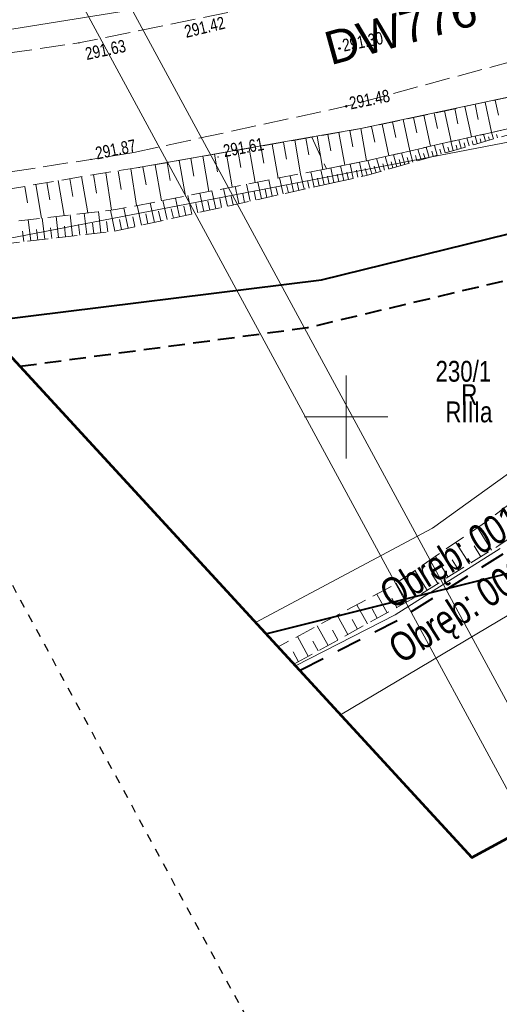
# Model space of a CAD drawing. Header units: metres. Extents: x 7437397 to 7437776, y 5556446 to 5556944.
# Tile 4 of 45: x 7437480 to 7437509, y 5556615 to 5556674. Entities that reach past the tile are written whole.
import ezdxf
from ezdxf.enums import TextEntityAlignment as Align

# ---------------------------------------------------------------- set-up
doc = ezdxf.new("R2010")
doc.units = ezdxf.units.M
doc.header["$MEASUREMENT"] = 0
for name, pattern in [('BUBZ01-500', [1.75, 1.25, -0.5]), ('EGBO02-500', [2.5, 1.5, -1]), ('KTCR02-500', [1.5, 1, -0.5]), ('KTJZ01-500', [2, 1.5, -0.5]), ('PTRW01_01-500', [1, 0.5, -0.5])]:
    doc.linetypes.add(name, pattern=pattern)
for name, color, linetype, lineweight in [('_arkusz', 7, 'Continuous', 13), ('BUBZ01', 250, 'Continuous', 5), ('BUBZ01_1', 250, 'Continuous', 5), ('BUIB02_01', 250, 'Continuous', 5), ('D_opisy', 7, 'Continuous', 13), ('EGBD03', 250, 'Continuous', 5), ('EGBK02', 250, 'Continuous', 5), ('EGBO02', 250, 'Continuous', 5), ('EGBU01', 250, 'Continuous', 5), ('KTJZ01', 250, 'Continuous', 5), ('KTOK01', 250, 'Continuous', 5), ('MPZP', 250, 'Continuous', 5), ('punkt wysokościowy sztuczny', 7, 'Continuous', 5), ('RTPW02', 250, 'Continuous', 5), ('rzedne dla projektanta', 250, 'Continuous', 5), ('SUPG_01', 250, 'Continuous', 5), ('Warstwa 1', 250, 'Continuous', 5), ('Warstwa 2', 250, 'Continuous', 5), ('Warstwa 3', 250, 'Continuous', 5)]:
    doc.layers.add(name, color=color, linetype=linetype, lineweight=lineweight)
doc.styles.get("Standard").update_dxf_attribs({"font": 'txt.shx', "width": 0.75})
doc.styles.add('Style-Arial', font='arial.ttf')
doc.linetypes.add('KTOK01-500', pattern='A,1.75,[13,dgnlstyle-rozp_2015.shx,S=0.002778,R=0,X=0,Y=0],1.75', length=3.5)
doc.linetypes.add('KTOK05_01-500', pattern='A,3.75,[13,dgnlstyle-rozp_2015.shx,S=0.002778,R=0,X=0,Y=0],3.75', length=7.5)

# ---------------------------------------------------------------- blocks, each defined once
blk = doc.blocks.new('PW02')
at = {"layer": 'punkt wysokościowy sztuczny', "linetype": 'Continuous', "lineweight": 13}
h = blk.add_hatch(color=0, dxfattribs=at)
edge = h.paths.add_edge_path()
edge.add_arc((0, 0), 0.45, 0, 360)

msp = doc.modelspace()

# ---------------------------------------------------------------- linework, layer by layer
at = {"layer": '_arkusz', "flags": 128}
for points in [[(7437515.216, 5556617.416), (7437771.128, 5556756.173), (7437674.245, 5556934.858), (7437418.332, 5556796.101), (7437515.216, 5556617.416)], [(7437515.216, 5556617.416), (7437771.128, 5556756.173), (7437674.245, 5556934.858), (7437418.332, 5556796.101), (7437515.216, 5556617.416)], [(7437516.222, 5556620.805), (7437767.739, 5556757.179), (7437673.239, 5556931.468), (7437421.721, 5556795.095), (7437516.222, 5556620.805)], [(7437516.222, 5556620.805), (7437767.739, 5556757.179), (7437673.239, 5556931.468), (7437421.721, 5556795.095), (7437516.222, 5556620.805)]]:
    msp.add_lwpolyline(points, close=True, dxfattribs=at)
at = {"layer": 'BUBZ01', "color": 7, "linetype": 'BUBZ01-500', "lineweight": 13}
msp.add_line((7437509.175, 5556642.284), (7437525.588, 5556653.243), dxfattribs=at)
at = {"layer": 'BUBZ01', "color": 7, "linetype": 'BUBZ01-500', "lineweight": 13, "flags": 128}
msp.add_lwpolyline([(7437497.945, 5556666.794), (7437498.812, 5556664.903), (7437501.01, 5556665.33), (7437511.67, 5556667.75), (7437528.66, 5556672.48), (7437527.93, 5556673.47), (7437515.37, 5556670.75), (7437510.69, 5556669.39), (7437500.89, 5556667.31), (7437497.945, 5556666.794)], close=True, dxfattribs=at)
for points in [[(7437499.202, 5556664.052), (7437501.23, 5556664.5), (7437512.5, 5556667.74), (7437528.66, 5556672.48), (7437511.67, 5556667.75), (7437501.01, 5556665.33), (7437498.812, 5556664.903)], [(7437528.72, 5556672.47), (7437531.377, 5556661.223), (7437508.495, 5556643.769)], [(7437497.945, 5556666.794), (7437487.41, 5556664.95), (7437484.77, 5556664.54), (7437476.446, 5556663.116)], [(7437498.812, 5556664.903), (7437486.17, 5556662.45), (7437476.999, 5556661.379)], [(7437477.389, 5556660.156), (7437486.06, 5556661.15), (7437499.202, 5556664.052)], [(7437508.495, 5556643.769), (7437502.758, 5556639.857), (7437495.909, 5556636.202)], [(7437496.866, 5556635.162), (7437504.425, 5556639.331), (7437509.175, 5556642.284)]]:
    msp.add_lwpolyline(points, dxfattribs=at)
at = {"layer": 'BUBZ01', "color": 7, "linetype": 'Continuous', "lineweight": 13, "flags": 128}
for points in [[(7437508.36, 5556668.9), (7437508.74, 5556667.09)], [(7437508.96, 5556669.02), (7437509.15, 5556668.12)], [(7437505.91, 5556668.38), (7437506.3, 5556666.53)], [(7437506.53, 5556668.51), (7437506.72, 5556667.59)], [(7437507.14, 5556668.64), (7437507.53, 5556666.81)], [(7437507.75, 5556668.77), (7437507.94, 5556667.86)], [(7437503.42, 5556667.85), (7437503.82, 5556665.97)], [(7437504.05, 5556667.98), (7437504.25, 5556667.05)], [(7437504.67, 5556668.11), (7437505.07, 5556666.25)], [(7437505.29, 5556668.24), (7437505.49, 5556667.32)], [(7437500.23, 5556667.19), (7437500.4, 5556666.22)], [(7437500.88, 5556667.31), (7437501.22, 5556665.38)], [(7437501.52, 5556667.44), (7437501.72, 5556666.49)], [(7437502.16, 5556667.58), (7437502.56, 5556665.68)], [(7437502.79, 5556667.71), (7437502.99, 5556666.77)], [(7437496.91, 5556666.61), (7437497.26, 5556664.6)], [(7437497.58, 5556666.73), (7437497.76, 5556665.73)], [(7437498.25, 5556666.85), (7437498.456, 5556665.681)], [(7437498.25, 5556666.85), (7437498.6, 5556664.86)], [(7437498.91, 5556666.96), (7437499.09, 5556665.98)], [(7437499.57, 5556667.08), (7437499.92, 5556665.12)], [(7437506.92, 5556666.13), (7437506.77, 5556666.64)], [(7437507.4, 5556666.27), (7437507.26, 5556666.75)], [(7437507.64, 5556666.34), (7437507.57, 5556666.57)], [(7437507.88, 5556666.41), (7437507.75, 5556666.86)], [(7437508.12, 5556666.48), (7437508.06, 5556666.7)], [(7437508.37, 5556666.55), (7437508.25, 5556666.97)], [(7437508.61, 5556666.62), (7437508.55, 5556666.82)], [(7437508.85, 5556666.69), (7437508.74, 5556667.08)], [(7437509.09, 5556666.76), (7437509.04, 5556666.95)], [(7437493.49, 5556666.01), (7437493.67, 5556664.98)], [(7437494.18, 5556666.14), (7437494.54, 5556664.07)], [(7437494.87, 5556666.26), (7437495.05, 5556665.23)], [(7437495.55, 5556666.38), (7437495.91, 5556664.34)], [(7437496.23, 5556666.49), (7437496.41, 5556665.48)], [(7437504.01, 5556665.3), (7437503.82, 5556665.97)], [(7437504.5, 5556665.44), (7437504.31, 5556666.08)], [(7437504.98, 5556665.58), (7437504.8, 5556666.19)], [(7437505.22, 5556665.65), (7437505.14, 5556665.95)], [(7437505.46, 5556665.72), (7437505.3, 5556666.3)], [(7437505.71, 5556665.79), (7437505.62, 5556666.07)], [(7437505.95, 5556665.86), (7437505.79, 5556666.41)], [(7437506.19, 5556665.93), (7437506.11, 5556666.2)], [(7437506.43, 5556666), (7437506.28, 5556666.53)], [(7437506.67, 5556666.06), (7437506.6, 5556666.32)], [(7437507.16, 5556666.2), (7437507.09, 5556666.45)], [(7437489.96, 5556665.4), (7437490.34, 5556663.26)], [(7437490.68, 5556665.52), (7437490.86, 5556664.46)], [(7437491.39, 5556665.65), (7437491.76, 5556663.53)], [(7437492.09, 5556665.77), (7437492.28, 5556664.72)], [(7437492.79, 5556665.89), (7437493.16, 5556663.81)], [(7437501.54, 5556664.59), (7437501.3, 5556665.4)], [(7437502.06, 5556664.74), (7437501.83, 5556665.52)], [(7437502.56, 5556664.88), (7437502.34, 5556665.63)], [(7437503.04, 5556665.02), (7437502.84, 5556665.74)], [(7437503.29, 5556665.09), (7437503.18, 5556665.45)], [(7437503.53, 5556665.16), (7437503.33, 5556665.86)], [(7437503.77, 5556665.23), (7437503.67, 5556665.57)], [(7437504.25, 5556665.37), (7437504.16, 5556665.7)], [(7437504.74, 5556665.51), (7437504.65, 5556665.82)], [(7437486.31, 5556664.78), (7437486.48, 5556663.66)], [(7437487.06, 5556664.89), (7437487.4, 5556662.69)], [(7437487.79, 5556665.02), (7437487.98, 5556663.93)], [(7437488.52, 5556665.14), (7437488.9, 5556662.98)], [(7437489.24, 5556665.27), (7437489.43, 5556664.2)], [(7437498.68, 5556663.94), (7437498.48, 5556664.84)], [(7437499.27, 5556664.07), (7437499.08, 5556664.96)], [(7437499.86, 5556664.2), (7437499.66, 5556665.07)], [(7437500.43, 5556664.32), (7437500.24, 5556665.18)], [(7437500.71, 5556664.39), (7437500.62, 5556664.81)], [(7437500.99, 5556664.45), (7437500.8, 5556665.29)], [(7437501.27, 5556664.51), (7437501.15, 5556664.92)], [(7437501.8, 5556664.66), (7437501.68, 5556665.06)], [(7437502.31, 5556664.81), (7437502.2, 5556665.19)], [(7437502.8, 5556664.95), (7437502.7, 5556665.32)], [(7437482.71, 5556664.19), (7437483.07, 5556662.09)], [(7437483.4, 5556664.31), (7437483.58, 5556663.24)], [(7437484.11, 5556664.43), (7437484.48, 5556662.25)], [(7437484.83, 5556664.55), (7437485, 5556663.44)], [(7437485.57, 5556664.66), (7437485.91, 5556662.42)], [(7437495.56, 5556663.25), (7437495.35, 5556664.23)], [(7437496.21, 5556663.39), (7437496, 5556664.36)], [(7437496.84, 5556663.53), (7437496.63, 5556664.48)], [(7437497.47, 5556663.67), (7437497.26, 5556664.6)], [(7437497.77, 5556663.74), (7437497.67, 5556664.2)], [(7437498.08, 5556663.8), (7437497.88, 5556664.72)], [(7437498.38, 5556663.87), (7437498.28, 5556664.33)], [(7437498.98, 5556664), (7437498.88, 5556664.45)], [(7437499.57, 5556664.13), (7437499.47, 5556664.57)], [(7437500.14, 5556664.26), (7437500.05, 5556664.69)], [(7437480.69, 5556663.84), (7437480.86, 5556662.85)], [(7437481.35, 5556663.96), (7437481.7, 5556661.93)], [(7437482.02, 5556664.07), (7437482.2, 5556663.04)], [(7437492.87, 5556662.65), (7437492.64, 5556663.71)], [(7437493.56, 5556662.81), (7437493.34, 5556663.84)], [(7437494.24, 5556662.96), (7437494.02, 5556663.97)], [(7437494.91, 5556663.1), (7437494.69, 5556664.1)], [(7437495.24, 5556663.18), (7437495.13, 5556663.67)], [(7437495.89, 5556663.32), (7437495.78, 5556663.81)], [(7437496.53, 5556663.46), (7437496.42, 5556663.94)], [(7437497.16, 5556663.6), (7437497.05, 5556664.07)], [(7437489.24, 5556661.85), (7437488.99, 5556663)], [(7437489.99, 5556662.02), (7437489.74, 5556663.14)], [(7437490.73, 5556662.18), (7437490.49, 5556663.29)], [(7437491.46, 5556662.34), (7437491.22, 5556663.43)], [(7437492.17, 5556662.5), (7437491.94, 5556663.57)], [(7437492.52, 5556662.58), (7437492.41, 5556663.11)], [(7437493.22, 5556662.73), (7437493.1, 5556663.25)], [(7437493.9, 5556662.88), (7437493.79, 5556663.39)], [(7437494.58, 5556663.03), (7437494.47, 5556663.53)], [(7437486.11, 5556661.16), (7437485.85, 5556662.41)], [(7437486.91, 5556661.34), (7437486.64, 5556662.54)], [(7437487.7, 5556661.51), (7437487.44, 5556662.7)], [(7437488.48, 5556661.68), (7437488.22, 5556662.85)], [(7437489.62, 5556661.94), (7437489.49, 5556662.5)], [(7437490.36, 5556662.1), (7437490.24, 5556662.66)], [(7437491.1, 5556662.26), (7437490.98, 5556662.81)], [(7437491.82, 5556662.42), (7437491.7, 5556662.96)], [(7437481.05, 5556660.58), (7437480.9, 5556661.84)], [(7437481.89, 5556660.67), (7437481.74, 5556661.93)], [(7437482.73, 5556660.77), (7437482.59, 5556662.03)], [(7437483.57, 5556660.87), (7437483.43, 5556662.13)], [(7437484.42, 5556660.96), (7437484.27, 5556662.23)], [(7437485.26, 5556661.06), (7437485.12, 5556662.33)], [(7437486.51, 5556661.25), (7437486.38, 5556661.86)], [(7437487.31, 5556661.43), (7437487.18, 5556662.02)], [(7437488.09, 5556661.6), (7437487.96, 5556662.19)], [(7437488.86, 5556661.77), (7437488.73, 5556662.35)], [(7437481.47, 5556660.62), (7437481.4, 5556661.25)], [(7437482.31, 5556660.72), (7437482.24, 5556661.35)], [(7437483.15, 5556660.82), (7437483.08, 5556661.45)], [(7437484, 5556660.91), (7437483.92, 5556661.55)], [(7437484.84, 5556661.01), (7437484.77, 5556661.64)], [(7437485.69, 5556661.11), (7437485.61, 5556661.74)], [(7437480.63, 5556660.53), (7437480.56, 5556661.16)]]:
    msp.add_lwpolyline(points, dxfattribs=at)
at = {"layer": 'BUBZ01_1', "color": 7, "linetype": 'Continuous', "lineweight": 13}
for p, q in [((7437507.893, 5556643.359), (7437508.732, 5556642.008)), ((7437506.597, 5556642.475), (7437507.402, 5556641.182)), ((7437507.687, 5556642.276), (7437508.098, 5556641.615)), ((7437505.364, 5556641.634), (7437506.135, 5556640.394)), ((7437506.375, 5556641.421), (7437506.768, 5556640.788)), ((7437504.131, 5556640.793), (7437504.868, 5556639.607)), ((7437505.124, 5556640.607), (7437505.502, 5556640)), ((7437503.012, 5556640.03), (7437503.637, 5556638.897)), ((7437501.838, 5556639.366), (7437502.456, 5556638.245)), ((7437503.9, 5556639.817), (7437504.228, 5556639.222)), ((7437502.74, 5556639.127), (7437503.046, 5556638.571)), ((7437500.647, 5556638.73), (7437501.274, 5556637.593)), ((7437501.554, 5556638.484), (7437501.865, 5556637.919)), ((7437499.457, 5556638.095), (7437500.093, 5556636.942)), ((7437500.368, 5556637.84), (7437500.683, 5556637.268)), ((7437498.266, 5556637.46), (7437498.911, 5556636.29)), ((7437499.182, 5556637.197), (7437499.502, 5556636.616)), ((7437497.075, 5556636.824), (7437497.729, 5556635.639)), ((7437497.995, 5556636.553), (7437498.32, 5556635.964)), ((7437496.809, 5556635.91), (7437497.139, 5556635.313))]:
    msp.add_line(p, q, dxfattribs=at)
at = {"layer": 'BUIB02_01', "color": 212, "linetype": 'Continuous', "lineweight": 40, "flags": 128}
msp.add_lwpolyline([(7437478.779, 5556655.789), (7437498.529, 5556658.242), (7437527.258, 5556665.29), (7437554.461, 5556676.462), (7437578.709, 5556689.08)], dxfattribs=at)
at = {"layer": 'EGBD03', "color": 96, "linetype": 'Continuous', "lineweight": 13}
msp.add_line((7437499.024, 5556664.441), (7437477.352, 5556660.27), dxfattribs=at)
at = {"layer": 'EGBD03', "color": 96, "linetype": 'Continuous', "lineweight": 13, "flags": 128}
for points in [[(7437499.024, 5556664.441), (7437513.88, 5556667.3)], [(7437507.829, 5556645.222), (7437533.16, 5556663.41)], [(7437507.829, 5556645.222), (7437505.18, 5556643.32), (7437505.18, 5556643.32), (7437494.555, 5556637.673)], [(7437509.253, 5556642.115), (7437502.95, 5556638.13), (7437496.957, 5556635.063)]]:
    msp.add_lwpolyline(points, dxfattribs=at)
at = {"layer": 'EGBO02', "color": 96, "linetype": 'EGBO02-500', "lineweight": 40, "flags": 128}
msp.add_lwpolyline([(7437509.408, 5556641.775), (7437503.087, 5556637.778), (7437497.221, 5556634.776)], dxfattribs=at)
at = {"layer": 'KTJZ01', "color": 7, "linetype": 'KTJZ01-500', "lineweight": 13, "flags": 128}
for points in [[(7437487.24, 5556665.88), (7437500.01, 5556668.65), (7437509.93, 5556671.34), (7437514.81, 5556672.66), (7437528.54, 5556677.57), (7437546.18, 5556685.08), (7437562.31, 5556693.39), (7437575.78, 5556700.17), (7437584.6, 5556705.2), (7437599.33, 5556712.79), (7437607.41, 5556717.03), (7437624.22, 5556725.75), (7437636.91, 5556731.79), (7437639.91, 5556733.3), (7437648.13, 5556737.1), (7437664.08, 5556744.94), (7437674.41, 5556750.47), (7437695.47, 5556762.01), (7437726.23, 5556778.98), (7437745.592, 5556790.579), (7437740.524, 5556799.89), (7437726.071, 5556794.065), (7437721.424, 5556793.261), (7437718.653, 5556793.684), (7437716.454, 5556794.853), (7437714.78, 5556796.65), (7437713.44, 5556798.18), (7437704.05, 5556814.76), (7437696.46, 5556806.77), (7437698.53, 5556806.84), (7437700.74, 5556806.26), (7437702.79, 5556804.94), (7437704.06, 5556803.16), (7437709.44, 5556793.77), (7437711.44, 5556790.12), (7437712.13, 5556787.63), (7437712.21, 5556785.35), (7437711.59, 5556783.66), (7437709.87, 5556781.76), (7437701.28, 5556777.09), (7437699.42, 5556776.48), (7437697.78, 5556776.19), (7437695.76, 5556776.41), (7437693.65, 5556777.51), (7437692.09, 5556778.89), (7437690.49, 5556781.22), (7437685.25, 5556778.28), (7437686.1, 5556775.03), (7437686.085, 5556773.72), (7437685.81, 5556772.51), (7437685.3, 5556771.32), (7437684.475, 5556769.98), (7437683.43, 5556768.68), (7437682.12, 5556767.23), (7437680.52, 5556765.9), (7437679.609, 5556765.424), (7437667.4, 5556758.73), (7437656.58, 5556752.94), (7437646.03, 5556747.24), (7437635.04, 5556741.31), (7437625.46, 5556735.97), (7437617.31, 5556731.03), (7437610.73, 5556727.32), (7437599.83, 5556721.28), (7437592.56, 5556717.41), (7437581.48, 5556711.39), (7437572.19, 5556706.38), (7437570.63, 5556705.57), (7437559.43, 5556699.57), (7437555.27, 5556697.37), (7437547.58, 5556693.6), (7437542.1, 5556690.99), (7437536.78, 5556688.64), (7437527.13, 5556684.56), (7437524.75, 5556685.69), (7437522.99, 5556687.15), (7437521.44, 5556689.45), (7437520.46, 5556691.39), (7437515.43, 5556689.51), (7437516.09, 5556686.202), (7437515.98, 5556684.5), (7437514.73, 5556681.38), (7437513.55, 5556680.28), (7437512.1, 5556679.32), (7437507.87, 5556678.13), (7437498.81, 5556675.82), (7437492.9, 5556674.29)], [(7437492.9, 5556674.29), (7437483.95, 5556672.46), (7437475.05, 5556671.17), (7437473.923, 5556671.041)], [(7437487.24, 5556665.88), (7437484.67, 5556665.46), (7437476.118, 5556664.147)]]:
    msp.add_lwpolyline(points, dxfattribs=at)
at = {"layer": 'KTOK01', "color": 7, "linetype": 'KTOK01-500', "lineweight": 13}
msp.add_line((7437497.967, 5556666.813), (7437487.41, 5556664.95), dxfattribs=at)
at = {"layer": 'KTOK01', "color": 7, "linetype": 'KTOK01-500', "lineweight": 13, "flags": 128}
for points in [[(7437506.73, 5556678.47), (7437490.14, 5556674.93), (7437473.536, 5556672.257)], [(7437527.93, 5556673.47), (7437515.37, 5556670.75), (7437510.76, 5556669.41), (7437500.89, 5556667.31), (7437497.967, 5556666.813)]]:
    msp.add_lwpolyline(points, dxfattribs=at)
at = {"layer": 'MPZP', "color": 212, "linetype": 'KTCR02-500', "lineweight": 40, "flags": 128}
msp.add_lwpolyline([(7437480.406, 5556653.046), (7437497.678, 5556655.366), (7437530.257, 5556663.123), (7437555.691, 5556673.002), (7437601.685, 5556696.111), (7437651.01, 5556723.248), (7437712.92, 5556755.928), (7437752.943, 5556777.073)], dxfattribs=at)
at = {"layer": 'MPZP', "color": 212, "linetype": 'KTOK05_01-500', "lineweight": 40, "flags": 128}
msp.add_lwpolyline([(7437495.183, 5556636.991), (7437534.91, 5556646.91), (7437607.002, 5556679.825), (7437691.32, 5556724.349), (7437761.13, 5556762.033)], dxfattribs=at)
at = {"layer": 'rzedne dla projektanta', "color": 7, "linetype": 'Continuous', "lineweight": 40}
for centre in [(7437499.6, 5556672.12), (7437500.01, 5556668.65)]:
    msp.add_circle(centre, 0.0225, dxfattribs=at)
at = {"layer": 'SUPG_01', "color": 52, "linetype": 'Continuous', "lineweight": 13}
msp.add_line((7437510.677, 5556638.674), (7437499.657, 5556632.13), dxfattribs=at)
at = {"layer": 'Warstwa 1', "color": 207, "linetype": 'Continuous', "lineweight": 53, "true_color": 0x6e1e6e, "flags": 128}
msp.add_lwpolyline([(7437466.384, 5556694.725), (7437479.253, 5556654.299), (7437507.556, 5556623.548), (7437507.556, 5556623.548), (7437761.553, 5556761.255), (7437724.258, 5556829.774), (7437466.384, 5556694.725)], close=True, dxfattribs=at)
at = {"layer": 'Warstwa 2', "color": 5, "linetype": 'PTRW01_01-500', "lineweight": 30, "flags": 128}
msp.add_lwpolyline([(7437497.381, 5556607.746), (7437776.307, 5556758.981), (7437676.21, 5556943.59), (7437397.285, 5556792.356), (7437497.381, 5556607.746)], close=True, dxfattribs=at)
at = {"layer": 'Warstwa 3', "color": 7, "linetype": 'Continuous', "lineweight": 0}
for p, q in [((7437500, 5556652.5), (7437500, 5556647.5)), ((7437497.5, 5556650), (7437502.5, 5556650))]:
    msp.add_line(p, q, dxfattribs=at)

# ---------------------------------------------------------------- block references
at = {"layer": 'RTPW02', "color": 7, "linetype": 'Continuous', "lineweight": 13, "xscale": 0.1, "yscale": 0.1, "zscale": 0.1}
for p in [(7437483.95, 5556672.46), (7437484.67, 5556665.46), (7437492.31, 5556665.61)]:
    msp.add_blockref('PW02', p, dxfattribs=at)

# ---------------------------------------------------------------- texts
at = {"layer": 'D_opisy', "style": 'Style-Arial'}
msp.add_text('DW776', height=2, rotation=15.49448, dxfattribs=at).set_placement((7437498.798, 5556672.068), align=Align.MIDDLE_LEFT)
at = {"layer": 'EGBD03', "color": 96, "linetype": 'Continuous', "lineweight": 30, "insert": (7437505.37, 5556652.102), "char_height": 1.25, "attachment_point": 7, "line_spacing_factor": 0.6}
msp.add_mtext('\\FWORKING_1250;\\H1x;\\W0.8;230/1', dxfattribs=at)
at = {"layer": 'EGBK02', "color": 96, "linetype": 'Continuous', "lineweight": 30, "insert": (7437505.961, 5556650.931), "char_height": 1.25, "attachment_point": 1, "line_spacing_factor": 0.6}
msp.add_mtext('\\FWORKING_1250;\\H1x;\\W0.8;RIIIa', dxfattribs=at)
at = {"layer": 'EGBO02', "color": 96, "linetype": 'Continuous', "lineweight": 40, "char_height": 1.75, "attachment_point": 7, "line_spacing_factor": 0.6}
for s, insert, rotation in [('\\FWORKING_1250;\\H1x;\\W0.8;Obręb: 0010, Luborzyca', (7437503.021, 5556637.962), 31.50184), ('\\FWORKING_1250;\\H1x;\\W0.8;Obręb: 0008, Kocmyrzów', (7437503.58, 5556634.696), 32.43249)]:
    msp.add_mtext(s, dxfattribs=dict(at, insert=insert, rotation=rotation))
at = {"layer": 'EGBU01', "color": 96, "linetype": 'Continuous', "lineweight": 30, "insert": (7437506.917, 5556650.719), "char_height": 1.25, "attachment_point": 7, "line_spacing_factor": 0.6}
msp.add_mtext('\\FWORKING_1250;\\H1x;\\W0.8;R', dxfattribs=at)
at = {"layer": 'RTPW02', "color": 7, "linetype": 'Continuous', "lineweight": 13, "char_height": 0.75, "line_spacing_factor": 0.6}
for s, insert, attachment_point, rotation in [('\\FWORKING_1250;\\H1x;\\W0.8;291.42', (7437490.222, 5556673.484), 1, 13.533), ('\\FWORKING_1250;\\H1x;\\W0.8;291.63', (7437484.422, 5556671.415), 7, 11.917), ('\\FWORKING_1250;\\H1x;\\W0.8;291.87', (7437485.03, 5556665.445), 7, 11.611), ('\\FWORKING_1250;\\H1x;\\W0.8;291.61', (7437492.695, 5556665.584), 7, 10.482)]:
    msp.add_mtext(s, dxfattribs=dict(at, insert=insert, attachment_point=attachment_point, rotation=rotation))
at = {"layer": 'rzedne dla projektanta', "color": 7, "linetype": 'Continuous', "lineweight": 0, "char_height": 0.75, "attachment_point": 7, "rotation": 11.2682, "line_spacing_factor": 0.6}
for s, insert in [('\\FWORKING_1250;\\H1x;\\W0.8; 291.30', (7437499.649, 5556671.875)), ('\\FWORKING_1250;\\H1x;\\W0.8; 291.48', (7437500.059, 5556668.405))]:
    msp.add_mtext(s, dxfattribs=dict(at, insert=insert))

doc.saveas('drawing.dxf')
